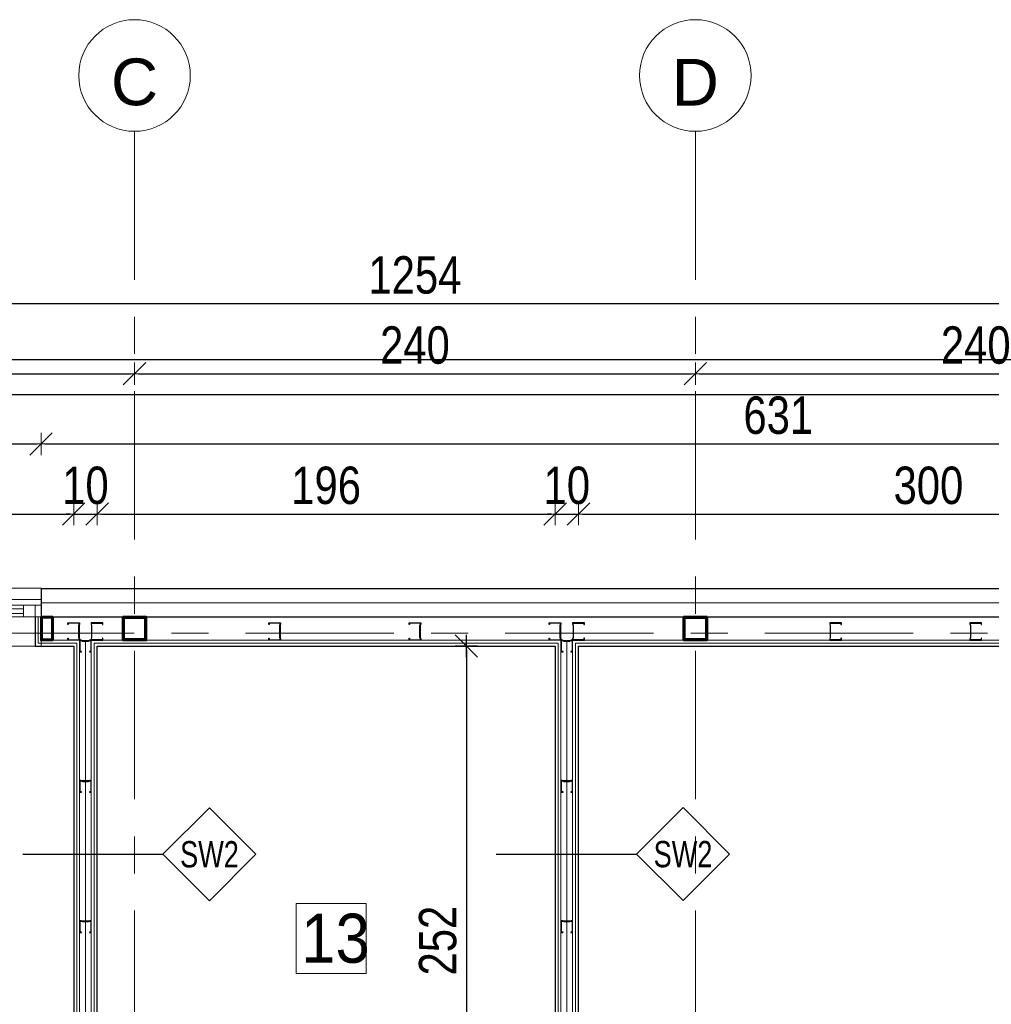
# Model space of a CAD drawing. Header units: centimetres. Extents: x 4120 to 19220, y -7417 to 180.
# Tile 58 of 223: x 9236 to 9652, y -4103 to -3682. Entities that reach past the tile are written whole.
import ezdxf
from ezdxf.enums import TextEntityAlignment as Align

# ---------------------------------------------------------------- set-up
doc = ezdxf.new("R2010")
doc.units = ezdxf.units.CM
doc.linetypes.add('Linia siatki', pattern=[22.225, 12.7, -3.175, 3.175, -3.175])
for name, color, linetype in [('0 @ 1', 7, 'Continuous'), ('A_krawężniki', 8, 'Continuous'), ('A_okna', 3, 'Continuous'), ('A_opisy', 7, 'Continuous'), ('A_Wymiary wewnętrzne', 8, 'Continuous'), ('A_Ściany', 2, 'Continuous'), ('Konstrukcja - scian dzialowych', 7, 'Continuous')]:
    doc.layers.add(name, color=color, linetype=linetype)
for name, color, linetype, lineweight in [('A_Osie', 8, 'Continuous', 9), ('A_Wymiary', 8, 'Continuous', 9), ('Konstrukcja', 160, 'Continuous', 50)]:
    doc.layers.add(name, color=color, linetype=linetype, lineweight=lineweight)
doc.styles.add('Arial', font='arial.ttf', dxfattribs={"height": 25})
doc.styles.add('marcin', font='arial.ttf', dxfattribs={"width": 0.8, "height": 16})
doc.styles.add('PB-100', font='simplex.shx', dxfattribs={"width": 0.7, "height": 15})
doc.styles.add('style1', font='ARIALN.TTF', dxfattribs={"width": 0.9})
doc.linetypes.add('BATTING', pattern='A,0.0001,-0.1,[134,ltypeshp.shx,S=0.1,R=0,X=-0.1,Y=0],-0.2,[134,ltypeshp.shx,S=0.1,R=180,X=0.1,Y=0],-0.1', length=0.4001)
doc.linetypes.add('ZIGZAG', pattern='A,0.00254,-5.08,[131,ltypeshp.shx,S=5.08,R=0,X=-5.08,Y=0],-10.16,[131,ltypeshp.shx,S=5.08,R=180,X=5.08,Y=0],-5.08', length=20.32254)
doc.dimstyles.new('WYM A PROJEKT', dxfattribs={"dimscale": 2, "dimtxt": 16, "dimasz": 0.8, "dimexe": 6, "dimexo": 30, "dimgap": 2, "dimtad": 1, "dimdec": 0, "dimzin": 9, "dimdsep": 46, "dimtxsty": 'marcin', "dimblk": 'WW', "dimcen": 0, "dimdle": 6, "dimse1": 1, "dimse2": 1, "dimclrt": 7, "dimadec": 0, "dimazin": 0, "dimtfac": 1, "dimtdec": 0, "dimtix": 1, "dimtmove": 2, "dimatfit": 3, "dimldrblk": 'WW', "dimfxl": 1, "dimtolj": 1, "dimtzin": 0, "dimarcsym": 0})

# ---------------------------------------------------------------- blocks, each defined once
blk = doc.blocks.new('PROFIL 7')
at = {"layer": 'Konstrukcja - scian dzialowych'}
for points in [[(0.37, 1.75), (0.37, 3.83), (0.17, 4.36), (0.17, 4.83), (4.83, 4.83), (4.83, 4.25), (4.88, 4.19), (4.95, 4.19), (5, 4.25), (5, 5), (0, 5), (0, 4.33), (0.2, 3.8), (0.2, 1.75)], [(0.2, 3.75), (0.2, 1.2), (0, 0.67), (0, 0), (5, 0), (5, 0.75), (5, 0.82), (4.95, 0.87), (4.88, 0.87), (4.83, 0.82), (4.83, 0.75), (4.83, 0.17), (0.17, 0.17), (0.17, 0.64), (0.37, 1.17), (0.37, 3.75)]]:
    blk.add_lwpolyline(points, dxfattribs=at)
blk = doc.blocks.new('WW')
at = {"color": 80, "ltscale": 2}
blk.add_line((3, 3), (-3, -3), dxfattribs=at)
at = {"ltscale": 2}
for p, q in [((0, -3), (0, 3)), ((-3, 0), (3, 0))]:
    blk.add_line(p, q, dxfattribs=at)
blk = doc.blocks.new('*D2014')
at = {"layer": 'A_Wymiary', "color": 0, "lineweight": -2}
blk.add_line((9067.68, -3893.73), (9257.48, -3893.73), dxfattribs=at)
at = {"layer": 'Defpoints', "color": 0}
for p in [(9259.08, -3893.73), (9066.08, -3950.23), (9259.08, -3950.23)]:
    blk.add_point(p, dxfattribs=at)
at = {"layer": 'A_Wymiary', "color": 0, "lineweight": -2, "xscale": 1.6, "yscale": 1.6, "zscale": 1.6, "rotation": 180}
blk.add_blockref('WW', (9066.08, -3893.73), dxfattribs=at)
at = {"layer": 'A_Wymiary', "color": 0, "lineweight": -2, "xscale": 1.6, "yscale": 1.6, "zscale": 1.6}
blk.add_blockref('WW', (9259.08, -3893.73), dxfattribs=at)
at = {"layer": 'A_Wymiary', "color": 7, "insert": (9162.58, -3881.56), "char_height": 16, "attachment_point": 5, "style": 'marcin'}
blk.add_mtext('\\A1;193', dxfattribs=at)
blk = doc.blocks.new('*D2015')
at = {"layer": 'A_Wymiary', "color": 0, "lineweight": -2}
for p, q in [((9257.48, -3893.73), (9255.88, -3893.73)), ((9259.08, -3893.73), (9269.08, -3893.73)), ((9270.68, -3893.73), (9272.28, -3893.73))]:
    blk.add_line(p, q, dxfattribs=at)
at = {"layer": 'Defpoints', "color": 0}
for p in [(9269.08, -3893.73), (9259.08, -3950.23), (9269.08, -3950.23)]:
    blk.add_point(p, dxfattribs=at)
at = {"layer": 'A_Wymiary', "color": 0, "lineweight": -2, "xscale": 1.6, "yscale": 1.6, "zscale": 1.6}
blk.add_blockref('WW', (9259.08, -3893.73), dxfattribs=at)
at = {"layer": 'A_Wymiary', "color": 0, "lineweight": -2, "xscale": 1.6, "yscale": 1.6, "zscale": 1.6, "rotation": 180}
blk.add_blockref('WW', (9269.08, -3893.73), dxfattribs=at)
at = {"layer": 'A_Wymiary', "color": 7, "insert": (9264.08, -3881.56), "char_height": 16, "attachment_point": 5, "style": 'marcin'}
blk.add_mtext('\\A1;10', dxfattribs=at)
blk = doc.blocks.new('*D2016')
at = {"layer": 'A_Wymiary', "color": 0, "lineweight": -2}
blk.add_line((9270.68, -3893.73), (9463.48, -3893.73), dxfattribs=at)
at = {"layer": 'Defpoints', "color": 0}
for p in [(9465.08, -3893.73), (9269.08, -3950.23), (9465.08, -3950.23)]:
    blk.add_point(p, dxfattribs=at)
at = {"layer": 'A_Wymiary', "color": 0, "lineweight": -2, "xscale": 1.6, "yscale": 1.6, "zscale": 1.6, "rotation": 180}
blk.add_blockref('WW', (9269.08, -3893.73), dxfattribs=at)
at = {"layer": 'A_Wymiary', "color": 0, "lineweight": -2, "xscale": 1.6, "yscale": 1.6, "zscale": 1.6}
blk.add_blockref('WW', (9465.08, -3893.73), dxfattribs=at)
at = {"layer": 'A_Wymiary', "color": 7, "insert": (9367.08, -3881.56), "char_height": 16, "attachment_point": 5, "style": 'marcin'}
blk.add_mtext('\\A1;196', dxfattribs=at)
blk = doc.blocks.new('*D2017')
at = {"layer": 'A_Wymiary', "color": 0, "lineweight": -2}
for p, q in [((9463.48, -3893.73), (9461.88, -3893.73)), ((9465.08, -3893.73), (9475.08, -3893.73)), ((9476.68, -3893.73), (9478.28, -3893.73))]:
    blk.add_line(p, q, dxfattribs=at)
at = {"layer": 'Defpoints', "color": 0}
for p in [(9475.08, -3893.73), (9465.08, -3950.23), (9475.08, -3950.23)]:
    blk.add_point(p, dxfattribs=at)
at = {"layer": 'A_Wymiary', "color": 0, "lineweight": -2, "xscale": 1.6, "yscale": 1.6, "zscale": 1.6}
blk.add_blockref('WW', (9465.08, -3893.73), dxfattribs=at)
at = {"layer": 'A_Wymiary', "color": 0, "lineweight": -2, "xscale": 1.6, "yscale": 1.6, "zscale": 1.6, "rotation": 180}
blk.add_blockref('WW', (9475.08, -3893.73), dxfattribs=at)
at = {"layer": 'A_Wymiary', "color": 7, "insert": (9470.08, -3881.56), "char_height": 16, "attachment_point": 5, "style": 'marcin'}
blk.add_mtext('\\A1;10', dxfattribs=at)
blk = doc.blocks.new('*D2018')
at = {"layer": 'A_Wymiary', "color": 0, "lineweight": -2}
blk.add_line((9476.68, -3893.73), (9772.98, -3893.73), dxfattribs=at)
at = {"layer": 'Defpoints', "color": 0}
for p in [(9774.58, -3893.73), (9475.08, -3950.23), (9774.58, -3950.23)]:
    blk.add_point(p, dxfattribs=at)
at = {"layer": 'A_Wymiary', "color": 0, "lineweight": -2, "xscale": 1.6, "yscale": 1.6, "zscale": 1.6, "rotation": 180}
blk.add_blockref('WW', (9475.08, -3893.73), dxfattribs=at)
at = {"layer": 'A_Wymiary', "color": 0, "lineweight": -2, "xscale": 1.6, "yscale": 1.6, "zscale": 1.6}
blk.add_blockref('WW', (9774.58, -3893.73), dxfattribs=at)
at = {"layer": 'A_Wymiary', "color": 7, "insert": (9624.83, -3881.56), "char_height": 16, "attachment_point": 5, "style": 'marcin'}
blk.add_mtext('\\A1;300', dxfattribs=at)
blk = doc.blocks.new('*D2025')
at = {"layer": 'A_Wymiary', "color": 0, "lineweight": -2}
blk.add_line((9126.68, -3863.73), (9243.48, -3863.73), dxfattribs=at)
at = {"layer": 'Defpoints', "color": 0}
for p in [(9245.08, -3863.73), (9125.08, -3925.73), (9245.08, -3925.73)]:
    blk.add_point(p, dxfattribs=at)
at = {"layer": 'A_Wymiary', "color": 0, "lineweight": -2, "xscale": 1.6, "yscale": 1.6, "zscale": 1.6, "rotation": 180}
blk.add_blockref('WW', (9125.08, -3863.73), dxfattribs=at)
at = {"layer": 'A_Wymiary', "color": 0, "lineweight": -2, "xscale": 1.6, "yscale": 1.6, "zscale": 1.6}
blk.add_blockref('WW', (9245.08, -3863.73), dxfattribs=at)
at = {"layer": 'A_Wymiary', "color": 7, "insert": (9185.08, -3851.56), "char_height": 16, "attachment_point": 5, "style": 'marcin'}
blk.add_mtext('\\A1;120', dxfattribs=at)
blk = doc.blocks.new('*D2026')
at = {"layer": 'A_Wymiary', "color": 0, "lineweight": -2}
blk.add_line((9246.68, -3863.73), (9874.48, -3863.73), dxfattribs=at)
at = {"layer": 'Defpoints', "color": 0}
for p in [(9876.08, -3863.73), (9245.08, -3925.73), (9876.08, -3925.73)]:
    blk.add_point(p, dxfattribs=at)
at = {"layer": 'A_Wymiary', "color": 0, "lineweight": -2, "xscale": 1.6, "yscale": 1.6, "zscale": 1.6, "rotation": 180}
blk.add_blockref('WW', (9245.08, -3863.73), dxfattribs=at)
at = {"layer": 'A_Wymiary', "color": 0, "lineweight": -2, "xscale": 1.6, "yscale": 1.6, "zscale": 1.6}
blk.add_blockref('WW', (9876.08, -3863.73), dxfattribs=at)
at = {"layer": 'A_Wymiary', "color": 7, "insert": (9560.58, -3851.56), "char_height": 16, "attachment_point": 5, "style": 'marcin'}
blk.add_mtext('\\A1;631', dxfattribs=at)
blk = doc.blocks.new('*D2031')
at = {"layer": 'A_Wymiary', "color": 0, "lineweight": -2}
blk.add_line((9046.68, -3833.73), (9283.48, -3833.73), dxfattribs=at)
at = {"layer": 'Defpoints', "color": 0}
for p in [(9045.08, -3833.73), (9285.08, -3833.73), (9285.08, -3833.73)]:
    blk.add_point(p, dxfattribs=at)
at = {"layer": 'A_Wymiary', "color": 0, "lineweight": -2, "xscale": 1.6, "yscale": 1.6, "zscale": 1.6, "rotation": 180}
blk.add_blockref('WW', (9045.08, -3833.73), dxfattribs=at)
at = {"layer": 'A_Wymiary', "color": 0, "lineweight": -2, "xscale": 1.6, "yscale": 1.6, "zscale": 1.6}
blk.add_blockref('WW', (9285.08, -3833.73), dxfattribs=at)
at = {"layer": 'A_Wymiary', "color": 7, "insert": (9165.08, -3821.56), "char_height": 16, "attachment_point": 5, "style": 'marcin'}
blk.add_mtext('\\A1;240', dxfattribs=at)
blk = doc.blocks.new('*D2032')
at = {"layer": 'A_Wymiary', "color": 0, "lineweight": -2}
blk.add_line((9286.68, -3833.73), (9523.48, -3833.73), dxfattribs=at)
at = {"layer": 'Defpoints', "color": 0}
for p in [(9285.08, -3833.73), (9525.08, -3833.73), (9525.08, -3835.73)]:
    blk.add_point(p, dxfattribs=at)
at = {"layer": 'A_Wymiary', "color": 0, "lineweight": -2, "xscale": 1.6, "yscale": 1.6, "zscale": 1.6, "rotation": 180}
blk.add_blockref('WW', (9285.08, -3833.73), dxfattribs=at)
at = {"layer": 'A_Wymiary', "color": 0, "lineweight": -2, "xscale": 1.6, "yscale": 1.6, "zscale": 1.6}
blk.add_blockref('WW', (9525.08, -3833.73), dxfattribs=at)
at = {"layer": 'A_Wymiary', "color": 7, "insert": (9405.08, -3821.56), "char_height": 16, "attachment_point": 5, "style": 'marcin'}
blk.add_mtext('\\A1;240', dxfattribs=at)
blk = doc.blocks.new('*D2033')
at = {"layer": 'A_Wymiary', "color": 0, "lineweight": -2}
blk.add_line((9526.68, -3833.73), (9763.48, -3833.73), dxfattribs=at)
at = {"layer": 'Defpoints', "color": 0}
for p in [(9525.08, -3835.73), (9765.08, -3833.73), (9765.08, -3835.73)]:
    blk.add_point(p, dxfattribs=at)
at = {"layer": 'A_Wymiary', "color": 0, "lineweight": -2, "xscale": 1.6, "yscale": 1.6, "zscale": 1.6, "rotation": 180}
blk.add_blockref('WW', (9525.08, -3833.73), dxfattribs=at)
at = {"layer": 'A_Wymiary', "color": 0, "lineweight": -2, "xscale": 1.6, "yscale": 1.6, "zscale": 1.6}
blk.add_blockref('WW', (9765.08, -3833.73), dxfattribs=at)
at = {"layer": 'A_Wymiary', "color": 7, "insert": (9645.08, -3821.56), "char_height": 16, "attachment_point": 5, "style": 'marcin'}
blk.add_mtext('\\A1;240', dxfattribs=at)
blk = doc.blocks.new('*D2036')
at = {"layer": 'A_Wymiary', "color": 0, "lineweight": -2}
blk.add_line((8779.68, -3803.73), (10030.48, -3803.73), dxfattribs=at)
at = {"layer": 'Defpoints', "color": 0}
for p in [(10032.08, -3803.73), (8778.08, -3925.73), (10032.08, -3925.73)]:
    blk.add_point(p, dxfattribs=at)
at = {"layer": 'A_Wymiary', "color": 0, "lineweight": -2, "xscale": 1.6, "yscale": 1.6, "zscale": 1.6, "rotation": 180}
blk.add_blockref('WW', (8778.08, -3803.73), dxfattribs=at)
at = {"layer": 'A_Wymiary', "color": 0, "lineweight": -2, "xscale": 1.6, "yscale": 1.6, "zscale": 1.6}
blk.add_blockref('WW', (10032.08, -3803.73), dxfattribs=at)
at = {"layer": 'A_Wymiary', "color": 7, "insert": (9405.08, -3791.56), "char_height": 16, "attachment_point": 5, "style": 'marcin'}
blk.add_mtext('\\A1;1254', dxfattribs=at)
blk = doc.blocks.new('em4_el-ozn_50i100')
at = {"color": 3}
blk.add_lwpolyline([(0, -73.2), (26.53, -46.67), (0, -20.14), (-26.53, -46.67)], close=True, dxfattribs=at)
at = {"linetype": 'Continuous', "lineweight": 0, "style": 'PB-100', "width": 0.7}
blk.add_attdef('SYMBOL', text='', height=15, rotation=0, dxfattribs=at).set_placement((0, -46.67), align=Align.MIDDLE_CENTER)
blk = doc.blocks.new('*D2120')
at = {"layer": 'A_Wymiary wewnętrzne', "color": 0, "lineweight": -2}
blk.add_line((9427.08, -3951.83), (9427.08, -4200.63), dxfattribs=at)
at = {"layer": 'Defpoints', "color": 0}
for p in [(9465.08, -3950.23), (9427.08, -4202.23), (9465.08, -4202.23)]:
    blk.add_point(p, dxfattribs=at)
at = {"layer": 'A_Wymiary wewnętrzne', "color": 0, "lineweight": -2, "xscale": 1.6, "yscale": 1.6, "zscale": 1.6}
for p, rotation in [((9427.08, -3950.23), 90), ((9427.08, -4202.23), 270)]:
    blk.add_blockref('WW', p, dxfattribs=dict(at, rotation=rotation))
at = {"layer": 'A_Wymiary wewnętrzne', "color": 7, "insert": (9414.91, -4076.23), "char_height": 16, "attachment_point": 5, "rotation": 90, "style": 'marcin'}
blk.add_mtext('\\A1;252', dxfattribs=at)
blk = doc.blocks.new('Siatka - M_Symbol siatki - okrąg-24584-4 Piętro 2 bud 2 parter bud 1')
at = {"layer": 'A_Osie', "color": 7}
blk.add_circle((0, 0), 4.775, dxfattribs=at)

msp = doc.modelspace()

# ---------------------------------------------------------------- linework, layer by layer
at = {"color": 3}
for points in [[(9297.25, -4039.46), (9237.25, -4039.46)], [(9499.9, -4039.46), (9439.9, -4039.46)]]:
    msp.add_lwpolyline(points, dxfattribs=at)
at = {"layer": 'A_krawężniki', "color": 250, "transparency": 33554610}
msp.add_lwpolyline([(10130.48, -4027.72, 0.414214), (9930.47, -3827.73), (8879.08, -3827.73, 0.414206), (8679.08, -4027.72), (8679.08, -5598.74, 0.414229), (8979.08, -5898.73), (9830.48, -5898.73, 0.414206), (10130.48, -5598.74), (10130.48, -4027.72)], format="xyb", dxfattribs=at)
msp.add_lwpolyline([(10115.48, -4027.72, 0.414214), (9930.47, -3842.73), (8879.08, -3842.73, 0.414206), (8694.08, -4027.72), (8694.08, -5598.74, 0.414229), (8979.08, -5883.73), (9830.48, -5883.73, 0.414206), (10115.48, -5598.74)], format="xyb", close=True, dxfattribs=at)
at = {"layer": 'A_okna', "color": 30, "linetype": 'Continuous', "lineweight": 18}
for points in [[(9125.08, -3925.43), (9245.08, -3925.43), (9245.08, -3937.73), (9125.08, -3937.73)], [(9125.08, -3930.23), (9245.08, -3930.23), (9245.08, -3932.73), (9125.08, -3932.73)], [(9132.58, -3932.73), (9237.58, -3932.73), (9237.58, -3937.73), (9242.58, -3937.73), (9242.58, -3932.73), (9237.58, -3932.73), (9237.58, -3934.23), (9132.58, -3934.23)], [(9132.58, -3936.23), (9237.58, -3936.23), (9237.58, -3937.73), (9245.08, -3937.73), (9245.08, -3950.23), (9125.08, -3950.23)]]:
    msp.add_lwpolyline(points, dxfattribs=at)
at = {"layer": 'A_opisy', "lineweight": 18}
msp.add_lwpolyline([(9354.2, -4060.37), (9384.2, -4060.37), (9384.2, -4090.37), (9354.2, -4090.37), (9354.2, -4060.37)], dxfattribs=at)
at = {"layer": 'A_Osie', "linetype": 'Linia siatki', "ltscale": 5}
for p, q in [((9285.08, -3730), (9285.08, -5750.66)), ((9525.08, -3730), (9525.08, -5750.66)), ((8554.73, -3944.73), (10254.82, -3944.73))]:
    msp.add_line(p, q, dxfattribs=at)
at = {"layer": 'A_Ściany', "color": 4}
msp.add_lwpolyline([(9876.08, -3937.73), (9876.08, -3937.73), (9876.08, -3925.73), (9245.08, -3925.73), (9245.08, -3937.73), (9245.08, -3937.73), (9245.08, -3937.73), (9245.08, -3937.73), (9256.27, -3937.73), (9271.27, -3937.73), (9462.78, -3937.73), (9477.86, -3937.73), (9876.08, -3937.73)], dxfattribs=at)
at = {"layer": 'A_Ściany', "color": 251, "linetype": 'ZIGZAG', "lineweight": 20, "ltscale": 0.95}
msp.add_lwpolyline([(9245.08, -3931.73), (9875.78, -3931.73)], dxfattribs=at)
at = {"layer": 'A_Ściany'}
msp.add_lwpolyline([(9242.58, -3937.73), (9242.58, -3950.23), (9259.08, -3950.23), (9259.08, -4308.73), (9255.58, -4308.73), (9255.58, -4318.73), (9269.08, -4318.73), (9269.08, -4308.73), (9269.08, -4308.73), (9269.08, -4212.23), (9317.08, -4212.23), (9317.08, -4202.23), (9269.08, -4202.23), (9269.08, -3950.23), (9465.08, -3950.23), (9465.08, -4202.23), (9417.08, -4202.23), (9417.08, -4212.23), (9465.08, -4212.23), (9465.08, -4224.73), (9475.08, -4224.73), (9475.08, -3950.23), (9774.58, -3950.23)], dxfattribs=at)
at = {"layer": 'A_Ściany', "color": 251, "linetype": 'Continuous', "lineweight": 20}
for points in [[(9245.08, -3937.73), (9243.83, -3937.73), (9243.83, -3948.98), (9260.33, -3948.98), (9260.33, -4309.98), (9256.83, -4309.98), (9256.83, -4317.48), (9267.83, -4317.48), (9267.83, -4308.73), (9267.83, -4210.98), (9315.83, -4210.98), (9315.83, -4203.48), (9267.83, -4203.48), (9267.83, -3948.98), (9466.33, -3948.98), (9466.33, -4203.48), (9418.33, -4203.48), (9418.33, -4210.98), (9466.33, -4210.98), (9466.33, -4223.48), (9473.83, -4223.48), (9473.83, -3948.98), (9774.58, -3948.98)], [(9243.83, -3937.73), (9245.08, -3937.73), (9245.08, -3938.98), (9245.08, -3947.73), (9261.58, -3947.73), (9261.58, -4311.23), (9256.83, -4311.23), (9256.83, -4316.23), (9266.58, -4316.23), (9266.58, -4308.73), (9266.58, -4209.73), (9315.83, -4209.73), (9315.83, -4204.73), (9266.58, -4204.73), (9266.58, -3947.73), (9467.58, -3947.73), (9467.58, -4204.73), (9418.33, -4204.73), (9418.33, -4209.73), (9467.58, -4209.73), (9467.58, -4223.48), (9472.58, -4223.48), (9472.58, -3947.73), (9774.58, -3947.73)]]:
    msp.add_lwpolyline(points, dxfattribs=at)
at = {"layer": 'A_Ściany', "color": 251, "linetype": 'BATTING', "lineweight": 20, "ltscale": 6}
for points in [[(9264.03, -3948.1), (9264.03, -4313.77), (9258.44, -4313.77)], [(9470.05, -3947.93), (9470.05, -4223.48)]]:
    msp.add_lwpolyline(points, dxfattribs=at)
at = {"layer": 'Konstrukcja'}
for points in [[(9245.08, -3937.73), (9250.08, -3937.73), (9250.08, -3947.73), (9245.08, -3947.73)], [(9249.78, -3947.43), (9245.38, -3947.43), (9245.38, -3938.03), (9249.78, -3938.03)], [(9280.08, -3937.73), (9290.08, -3937.73), (9290.08, -3947.73), (9280.08, -3947.73)], [(9280.48, -3938.13), (9289.68, -3938.13), (9289.68, -3947.33), (9280.48, -3947.33)], [(9520.08, -3937.73), (9530.08, -3937.73), (9530.08, -3947.73), (9520.08, -3947.73)], [(9529.68, -3947.33), (9520.48, -3947.33), (9520.48, -3938.13), (9529.68, -3938.13)]]:
    msp.add_lwpolyline(points, close=True, dxfattribs=at)
at = {"layer": 'Konstrukcja - scian dzialowych'}
for points in [[(9261.38, -3946.53), (9261.58, -3947.06), (9261.58, -3947.73), (9256.58, -3947.73), (9256.58, -3946.98), (9256.57, -3946.91), (9256.62, -3946.86), (9256.69, -3946.86), (9256.74, -3946.91), (9256.74, -3946.98), (9256.74, -3947.56), (9261.41, -3947.56), (9261.41, -3947.09), (9261.21, -3946.56), (9261.21, -3941.4), (9261.41, -3940.87), (9261.41, -3940.4), (9256.74, -3940.4), (9256.74, -3940.98), (9256.7, -3941.04), (9256.62, -3941.04), (9256.58, -3940.98), (9256.58, -3940.23), (9261.58, -3940.23), (9261.58, -3940.9), (9261.38, -3941.43)], [(9266.69, -3946.53), (9266.49, -3947.06), (9266.49, -3947.73), (9271.49, -3947.73), (9271.49, -3946.98), (9271.5, -3946.91), (9271.45, -3946.86), (9271.38, -3946.86), (9271.33, -3946.91), (9271.33, -3946.98), (9271.33, -3947.56), (9266.66, -3947.56), (9266.66, -3947.09), (9266.86, -3946.56), (9266.86, -3941.4), (9266.66, -3940.87), (9266.66, -3940.4), (9271.33, -3940.4), (9271.33, -3940.98), (9271.37, -3941.04), (9271.45, -3941.04), (9271.49, -3940.98), (9271.49, -3940.23), (9266.49, -3940.23), (9266.49, -3940.9), (9266.69, -3941.43)], [(9347.38, -3946.53), (9347.58, -3947.06), (9347.58, -3947.73), (9342.58, -3947.73), (9342.58, -3946.98), (9342.57, -3946.91), (9342.62, -3946.86), (9342.69, -3946.86), (9342.74, -3946.91), (9342.74, -3946.98), (9342.74, -3947.56), (9347.41, -3947.56), (9347.41, -3947.09), (9347.21, -3946.56), (9347.21, -3941.4), (9347.41, -3940.87), (9347.41, -3940.4), (9342.74, -3940.4), (9342.74, -3940.98), (9342.7, -3941.04), (9342.62, -3941.04), (9342.58, -3940.98), (9342.58, -3940.23), (9347.58, -3940.23), (9347.58, -3940.9), (9347.38, -3941.43)], [(9407.38, -3946.53), (9407.58, -3947.06), (9407.58, -3947.73), (9402.58, -3947.73), (9402.58, -3946.98), (9402.57, -3946.91), (9402.62, -3946.86), (9402.69, -3946.86), (9402.74, -3946.91), (9402.74, -3946.98), (9402.74, -3947.56), (9407.41, -3947.56), (9407.41, -3947.09), (9407.21, -3946.56), (9407.21, -3941.4), (9407.41, -3940.87), (9407.41, -3940.4), (9402.74, -3940.4), (9402.74, -3940.98), (9402.7, -3941.04), (9402.62, -3941.04), (9402.58, -3940.98), (9402.58, -3940.23), (9407.58, -3940.23), (9407.58, -3940.9), (9407.38, -3941.43)], [(9467.38, -3946.53), (9467.58, -3947.06), (9467.58, -3947.73), (9462.58, -3947.73), (9462.58, -3946.98), (9462.57, -3946.91), (9462.62, -3946.86), (9462.69, -3946.86), (9462.74, -3946.91), (9462.74, -3946.98), (9462.74, -3947.56), (9467.41, -3947.56), (9467.41, -3947.09), (9467.21, -3946.56), (9467.21, -3941.4), (9467.41, -3940.87), (9467.41, -3940.4), (9462.74, -3940.4), (9462.74, -3940.98), (9462.7, -3941.04), (9462.62, -3941.04), (9462.58, -3940.98), (9462.58, -3940.23), (9467.58, -3940.23), (9467.58, -3940.9), (9467.38, -3941.43)], [(9472.78, -3946.53), (9472.58, -3947.06), (9472.58, -3947.73), (9477.58, -3947.73), (9477.58, -3946.98), (9477.58, -3946.91), (9477.53, -3946.86), (9477.46, -3946.86), (9477.41, -3946.91), (9477.41, -3946.98), (9477.41, -3947.56), (9472.74, -3947.56), (9472.74, -3947.09), (9472.94, -3946.56), (9472.94, -3941.4), (9472.74, -3940.87), (9472.74, -3940.4), (9477.41, -3940.4), (9477.41, -3940.98), (9477.45, -3941.04), (9477.53, -3941.04), (9477.58, -3940.98), (9477.58, -3940.23), (9472.58, -3940.23), (9472.58, -3940.9), (9472.78, -3941.43)], [(9582.78, -3946.53), (9582.58, -3947.06), (9582.58, -3947.73), (9587.58, -3947.73), (9587.58, -3946.98), (9587.58, -3946.91), (9587.53, -3946.86), (9587.46, -3946.86), (9587.41, -3946.91), (9587.41, -3946.98), (9587.41, -3947.56), (9582.74, -3947.56), (9582.74, -3947.09), (9582.94, -3946.56), (9582.94, -3941.4), (9582.74, -3940.87), (9582.74, -3940.4), (9587.41, -3940.4), (9587.41, -3940.98), (9587.45, -3941.04), (9587.53, -3941.04), (9587.58, -3940.98), (9587.58, -3940.23), (9582.58, -3940.23), (9582.58, -3940.9), (9582.78, -3941.43)], [(9642.78, -3946.53), (9642.58, -3947.06), (9642.58, -3947.73), (9647.58, -3947.73), (9647.58, -3946.98), (9647.58, -3946.91), (9647.53, -3946.86), (9647.46, -3946.86), (9647.41, -3946.91), (9647.41, -3946.98), (9647.41, -3947.56), (9642.74, -3947.56), (9642.74, -3947.09), (9642.94, -3946.56), (9642.94, -3941.4), (9642.74, -3940.87), (9642.74, -3940.4), (9647.41, -3940.4), (9647.41, -3940.98), (9647.45, -3941.04), (9647.53, -3941.04), (9647.58, -3940.98), (9647.58, -3940.23), (9642.58, -3940.23), (9642.58, -3940.9), (9642.78, -3941.43)]]:
    msp.add_lwpolyline(points, close=True, dxfattribs=at)

# ---------------------------------------------------------------- block references
at = {"color": 6}
ref = msp.add_blockref('em4_el-ozn_50i100', (9317.15, -4004.29), dxfattribs=dict(at, xscale=-0.75, yscale=0.75, zscale=0.75, rotation=0.003234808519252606))
ref.add_attrib('SYMBOL', 'SW2', dxfattribs={"layer": '0 @ 1', "linetype": 'Continuous', "lineweight": 0, "height": 11.25, "rotation": 0.0032, "style": 'style1', "width": 0.9}).set_placement((9317.16, -4039.29), align=Align.MIDDLE)
ref = msp.add_blockref('em4_el-ozn_50i100', (9519.81, -4004.21), dxfattribs=dict(at, xscale=-0.75, yscale=0.75, zscale=0.75, rotation=0.003234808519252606))
ref.add_attrib('SYMBOL', 'SW2', dxfattribs={"layer": '0 @ 1', "linetype": 'Continuous', "lineweight": 0, "height": 11.25, "rotation": 0.0032, "style": 'style1', "width": 0.9}).set_placement((9519.81, -4039.21), align=Align.MIDDLE)
at = {"layer": 'Konstrukcja - scian dzialowych', "rotation": 269.9999999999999}
for p in [(9261.58, -3947.73), (9467.58, -3947.73), (9261.58, -4007.73), (9467.58, -4007.73), (9261.58, -4067.73), (9467.58, -4067.73)]:
    msp.add_blockref('PROFIL 7', p, dxfattribs=at)

# ---------------------------------------------------------------- texts
at = {"layer": 'A_opisy', "lineweight": 18, "insert": (9356.41, -4064.71), "char_height": 21, "width": 593.4214, "attachment_point": 1, "style": 'Arial'}
msp.add_mtext('\\W0.9;13', dxfattribs=at)
at = {"layer": 'A_Osie', "color": 1, "char_height": 20, "width": 4.9901, "attachment_point": 5, "line_spacing_factor": 0.941778, "style": 'Arial', "bg_fill": 3, "box_fill_scale": 1.25, "bg_fill_color": 256, "bg_fill_true_color": 13158600, "bg_fill_transparency": 0}
for s, insert in [('C', (9285.08, -3709)), ('D', (9525.08, -3709))]:
    msp.add_mtext(s, dxfattribs=dict(at, insert=insert))

# ---------------------------------------------------------------- dimensions: what is measured, and where the dimension line sits
at = {"layer": 'A_Wymiary'}
for base, p1, p2, picture, middle in [((10032.08, -3803.73), (8778.08, -3925.73), (10032.08, -3925.73), '*D2036', (9405.08, -3791.56)), ((9285.08, -3833.73), (9045.08, -3833.73), (9285.08, -3833.73), '*D2031', (9165.08, -3821.56)), ((9525.08, -3833.73), (9285.08, -3833.73), (9525.08, -3835.73), '*D2032', (9405.08, -3821.56)), ((9765.08, -3833.73), (9525.08, -3835.73), (9765.08, -3835.73), '*D2033', (9645.08, -3821.56)), ((9245.08, -3863.73), (9125.08, -3925.73), (9245.08, -3925.73), '*D2025', (9185.08, -3851.56)), ((9876.08, -3863.73), (9245.08, -3925.73), (9876.08, -3925.73), '*D2026', (9560.58, -3851.56)), ((9259.08, -3893.73), (9066.08, -3950.23), (9259.08, -3950.23), '*D2014', (9162.58, -3881.56)), ((9269.08, -3893.73), (9259.08, -3950.23), (9269.08, -3950.23), '*D2015', (9264.08, -3881.56)), ((9465.08, -3893.73), (9269.08, -3950.23), (9465.08, -3950.23), '*D2016', (9367.08, -3881.56)), ((9475.08, -3893.73), (9465.08, -3950.23), (9475.08, -3950.23), '*D2017', (9470.08, -3881.56)), ((9774.57507778, -3893.72966837), (9475.07507778, -3950.22966837), (9774.57507778, -3950.22966837), '*D2018', (9624.82507778, -3881.56166837))]:
    dim = msp.add_linear_dim(base=base, p1=p1, p2=p2, dimstyle='WYM A PROJEKT', override={"dimdsep": 44}, dxfattribs=at)
    dim.commit()
    dim.dimension.update_dxf_attribs({"geometry": picture, "text_midpoint": middle})
at = {"layer": 'A_Wymiary wewnętrzne'}
dim = msp.add_aligned_dim(p1=(9465.08, -3950.23), p2=(9465.08, -4202.23), distance=-38, dimstyle='WYM A PROJEKT', override={"dimdsep": 44}, dxfattribs=at)
dim.commit()
dim.dimension.update_dxf_attribs({"geometry": '*D2120', "text_midpoint": (9414.91, -4076.23)})

# ---------------------------------------------------------------- next in the draw order: block references
at = {"layer": 'A_Osie', "color": 10, "lineweight": 5, "xscale": 4.999999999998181, "yscale": 4.999999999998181, "zscale": 4.999999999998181, "rotation": 270}
for p in [(9285.08, -3706.13), (9525.08, -3706.13)]:
    msp.add_blockref('Siatka - M_Symbol siatki - okrąg-24584-4 Piętro 2 bud 2 parter bud 1', p, dxfattribs=at)

doc.saveas('drawing.dxf')
